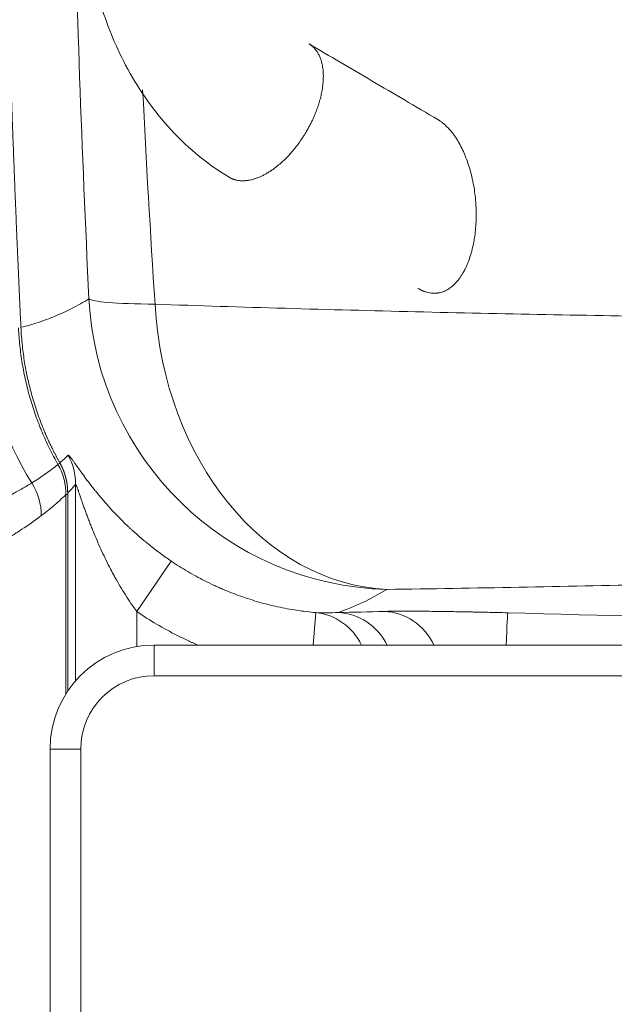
# Model space of a CAD drawing. Header units: millimetres. Extents: x -10 to 594, y 0 to 420.
# Tile 242 of 244: x 183.31 to 188.16, y 268 to 276.05. Entities that reach past the tile are written whole.
import ezdxf

# ---------------------------------------------------------------- set-up
doc = ezdxf.new("R2010")
doc.units = ezdxf.units.MM
doc.layers.add('1', color=7, linetype='Continuous', true_color=0xffffff)

msp = doc.modelspace()

# ---------------------------------------------------------------- linework, layer by layer
at = {"layer": '1', "color": 155, "linetype": 'Continuous', "lineweight": 13}
for p, q in [((183.6358, 272.4221), (183.6198, 272.4131)), ((183.7645, 270.6444), (183.7645, 272.2493)), ((183.6993, 272.1664), (183.6848, 272.1664)), ((183.6848, 270.5366), (183.6848, 272.1664)), ((184.5448, 271.6233), (184.2642, 271.2099)), ((184.2642, 271.2099), (184.2642, 270.9244)), ((185.7273, 271.2016), (185.7035, 270.9366)), ((184.4058, 270.9366), (184.4058, 270.6866)), ((184.4058, 270.9366), (184.4058, 270.6866)), ((199.0826, 270.6866), (184.4058, 270.6866)), ((199.0826, 270.6866), (184.4058, 270.6866)), ((183.8058, 270.0866), (183.5558, 270.0866)), ((183.8058, 270.0866), (183.5558, 270.0866)), ((183.8058, 270.0866), (183.8058, 249.9968)), ((183.8058, 270.0866), (183.8058, 249.9968))]:
    msp.add_line(p, q, dxfattribs=at)
at = {"layer": '1', "color": 155, "linetype": 'Continuous', "lineweight": 18}
for p, q in [((183.6993, 272.1808), (183.6993, 270.5591)), ((184.4058, 270.9366), (199.0826, 270.9366)), ((184.4058, 270.9366), (199.0826, 270.9366)), ((183.5558, 249.9968), (183.5558, 270.0866)), ((183.5558, 249.9968), (183.5558, 270.0866))]:
    msp.add_line(p, q, dxfattribs=at)
msp.add_arc((184.4058, 270.0866), 0.85, 90, 180, dxfattribs=at)
msp.add_arc((184.4058, 270.0866), 0.85, 90, 180, dxfattribs=at)
at = {"layer": '1', "color": 155, "linetype": 'Continuous', "lineweight": 13}
msp.add_arc((184.4058, 270.0866), 0.6, 90, 180, dxfattribs=at)
msp.add_arc((184.4058, 270.0866), 0.6, 90, 180, dxfattribs=at)
for centre, major_axis, ratio, start_param, end_param in [((186.3667, 273.8897), (1.3104, -2.129), 0.998489, 4.211178, 5.706996), ((186.3667, 273.8897), (2.4972, 0.1188), 0.048681, 3.189858, 3.811596), ((186.3667, 273.8897), (-0.0351, 2.4998), 0.783617, 1.627301, 3.093385), ((183.2648, 272.2493), (0.3697, -0.3367), 0.998658, 0.739342, 1.234895), ((185.6827, 270.7037), (-0.0166, -0.4997), 0.939632, 2.086709, 3.081866), ((185.8939, 270.7026), (-0.0112, 0.4999), 0.939665, 5.178499, 6.229338), ((186.2714, 270.712), (-0.0138, 0.4998), 0.939651, 5.15228, 6.224631), ((187.2809, 270.7007), (0.0132, 0.4998), 0.012333, 0.021564, 1.079583)]:
    msp.add_ellipse(centre, major_axis=major_axis, ratio=ratio, start_param=start_param, end_param=end_param, dxfattribs=at)
at = {"layer": '1', "color": 155, "linetype": 'Continuous', "lineweight": 18}
for points, knots in [([(183.142, 281.0162), (183.142, 281.0012), (183.142, 280.9712), (183.1421, 280.9262), (183.1421, 280.8811), (183.1421, 280.8362), (183.1422, 280.7912), (183.1423, 280.7462), (183.1424, 280.7013), (183.1425, 280.6564), (183.1426, 280.6116), (183.1427, 280.5667), (183.1428, 280.5219), (183.143, 280.4771), (183.1431, 280.4323), (183.1433, 280.3876), (183.1435, 280.3429), (183.1437, 280.2982), (183.1439, 280.2535), (183.1441, 280.2089), (183.1443, 280.1642), (183.1446, 280.1196), (183.1448, 280.0751), (183.1451, 280.0305), (183.1454, 279.986), (183.1457, 279.9415), (183.146, 279.897), (183.1463, 279.8526), (183.1466, 279.8081), (183.147, 279.7637), (183.1473, 279.7194), (183.1477, 279.675), (183.1481, 279.6307), (183.1484, 279.5864), (183.1489, 279.5421), (183.1493, 279.4978), (183.1497, 279.4536), (183.1501, 279.4094), (183.1506, 279.3652), (183.151, 279.3211), (183.1515, 279.2769), (183.152, 279.2328), (183.1525, 279.1888), (183.153, 279.1447), (183.1535, 279.1007), (183.1541, 279.0567), (183.1546, 279.0127), (183.1552, 278.9687), (183.1557, 278.9248), (183.1563, 278.8809), (183.1569, 278.837), (183.1575, 278.7931), (183.1581, 278.7493), (183.1588, 278.7055), (183.1594, 278.6617), (183.16, 278.6179), (183.1607, 278.5742), (183.1614, 278.5305), (183.1621, 278.4868), (183.1628, 278.4431), (183.1635, 278.3995), (183.1642, 278.3559), (183.1649, 278.3123), (183.1657, 278.2687), (183.1664, 278.2252), (183.1672, 278.1817), (183.168, 278.1382), (183.1688, 278.0947), (183.1696, 278.0513), (183.1704, 278.0078), (183.1712, 277.9645), (183.172, 277.9211), (183.1729, 277.8777), (183.1737, 277.8344), (183.1746, 277.7911), (183.1755, 277.7479), (183.1764, 277.7046), (183.1773, 277.6614), (183.1782, 277.6182), (183.1791, 277.5751), (183.18, 277.5319), (183.181, 277.4888), (183.1819, 277.4457), (183.1829, 277.4026), (183.1839, 277.3596), (183.1849, 277.3166), (183.1862, 277.2614), (183.1878, 277.1939), (183.1897, 277.1142), (183.1916, 277.0345), (183.1937, 276.9546), (183.1957, 276.8747), (183.1978, 276.7947), (183.1999, 276.7146), (183.2021, 276.6345), (183.2043, 276.5543), (183.2066, 276.474), (183.2089, 276.3936), (183.2112, 276.3131), (183.2136, 276.2326), (183.2161, 276.152), (183.2185, 276.0713), (183.2211, 275.9906), (183.2236, 275.9097), (183.2262, 275.8288), (183.2289, 275.7478), (183.2316, 275.6668), (183.2343, 275.5857), (183.2371, 275.5044), (183.2399, 275.4232), (183.2428, 275.3418), (183.2457, 275.2604), (183.2487, 275.1789), (183.2517, 275.0973), (183.2547, 275.0156), (183.2578, 274.9339), (183.2609, 274.8521), (183.2641, 274.7702), (183.2674, 274.6882), (183.2706, 274.6062), (183.2739, 274.5241), (183.2773, 274.4419), (183.2807, 274.3596), (183.2842, 274.2773), (183.2877, 274.1949), (183.2912, 274.1124), (183.2948, 274.0298), (183.2984, 273.9472), (183.3021, 273.8645), (183.3058, 273.7817), (183.3096, 273.6989), (183.3134, 273.6159), (183.316, 273.5606), (183.3173, 273.5329)], [0, 0, 0, 0, 0.006019, 0.012036, 0.018049, 0.024058, 0.030065, 0.036068, 0.042068, 0.048065, 0.054058, 0.060048, 0.066035, 0.072019, 0.077999, 0.083976, 0.08995, 0.095921, 0.101888, 0.107853, 0.113813, 0.119771, 0.125725, 0.131676, 0.137624, 0.143569, 0.14951, 0.155448, 0.161383, 0.167314, 0.173243, 0.179168, 0.185089, 0.191008, 0.196923, 0.202835, 0.208744, 0.214649, 0.220551, 0.22645, 0.232345, 0.238238, 0.244127, 0.250013, 0.255895, 0.261774, 0.26765, 0.273523, 0.279392, 0.285258, 0.291121, 0.296981, 0.302837, 0.30869, 0.31454, 0.320386, 0.32623, 0.33207, 0.337906, 0.34374, 0.34957, 0.355397, 0.36122, 0.36704, 0.372857, 0.378671, 0.384481, 0.390289, 0.396092, 0.401893, 0.40769, 0.413484, 0.419275, 0.425062, 0.430847, 0.436628, 0.442405, 0.448179, 0.45395, 0.459718, 0.465483, 0.471244, 0.477002, 0.482756, 0.488508, 0.494256, 0.5, 0.510638, 0.521287, 0.531946, 0.542615, 0.553294, 0.563984, 0.574684, 0.585394, 0.596115, 0.606846, 0.617587, 0.628339, 0.639101, 0.649873, 0.660655, 0.671448, 0.682251, 0.693064, 0.703888, 0.714722, 0.725566, 0.73642, 0.747285, 0.75816, 0.769045, 0.779941, 0.790846, 0.801762, 0.812688, 0.823625, 0.834572, 0.845529, 0.856496, 0.867473, 0.878461, 0.889459, 0.900467, 0.911485, 0.922514, 0.933553, 0.944602, 0.955661, 0.96673, 0.97781, 0.9889, 1, 1, 1, 1]), ([(183.8672, 276.6741), (183.8862, 276.5071), (183.9549, 276.1622), (184.1667, 275.642), (184.4474, 275.2322), (184.7474, 274.941), (184.9222, 274.8162), (185.0175, 274.7592)], [0, 0, 0, 0, 0.205278, 0.439336, 0.703002, 0.846054, 1, 1, 1, 1]), ([(183.8672, 276.6741), (183.8862, 276.5071), (183.9549, 276.1622), (184.1667, 275.642), (184.4474, 275.2322), (184.7474, 274.941), (184.9222, 274.8162), (185.0175, 274.7592)], [0, 0, 0, 0, 0.205278, 0.439336, 0.703002, 0.846054, 1, 1, 1, 1]), ([(186.7236, 275.2292), (186.6324, 275.2828), (186.4534, 275.3881), (186.1873, 275.5445), (185.9276, 275.697), (185.7558, 275.7981), (185.6711, 275.8479)], [0, 0, 0, 0, 0.259905, 0.510155, 0.758587, 1, 1, 1, 1]), ([(186.7236, 275.2292), (186.6324, 275.2828), (186.4534, 275.3881), (186.1873, 275.5445), (185.9276, 275.697), (185.7558, 275.7981), (185.6711, 275.8479)], [0, 0, 0, 0, 0.259905, 0.510155, 0.758587, 1, 1, 1, 1]), ([(187.0341, 274.5231), (187.0329, 274.5456), (187.0312, 274.568), (187.0267, 274.6125), (187.0239, 274.6347), (187.0173, 274.6788), (187.0134, 274.7007), (187.0068, 274.7334), (187.0045, 274.7443), (187.0014, 274.7579), (187.0008, 274.7606), (186.9995, 274.766), (186.9975, 274.7741), (186.9955, 274.7821), (186.9887, 274.8088), (186.9827, 274.8298), (186.9697, 274.8709), (186.9627, 274.8911), (186.9514, 274.9208), (186.9476, 274.9306), (186.9395, 274.95), (186.9353, 274.9596), (186.9224, 274.988), (186.9134, 275.0063), (186.8944, 275.0415), (186.8845, 275.0584), (186.8637, 275.0907), (186.8528, 275.1061), (186.84, 275.1226), (186.8386, 275.1245), (186.8357, 275.1281), (186.8314, 275.1334), (186.8212, 275.1456), (186.8124, 275.1555), (186.7943, 275.1745), (186.782, 275.1861), (186.763, 275.202), (186.7566, 275.207), (186.7468, 275.2141), (186.7435, 275.2164), (186.7386, 275.2198), (186.7369, 275.2209), (186.7336, 275.223), (186.7319, 275.2241), (186.7279, 275.2266), (186.7255, 275.2281), (186.7231, 275.2295)], [0, 0, 0, 0, 0.075878, 0.075878, 0.151757, 0.151757, 0.227635, 0.227635, 0.265574, 0.265574, 0.275059, 0.275059, 0.284544, 0.303513, 0.303513, 0.379391, 0.379391, 0.45527, 0.45527, 0.493209, 0.493209, 0.531148, 0.531148, 0.607026, 0.607026, 0.682905, 0.682905, 0.758783, 0.758783, 0.768268, 0.768268, 0.777752, 0.796722, 0.834661, 0.834661, 0.910539, 0.910539, 0.948479, 0.948479, 0.967448, 0.967448, 0.976933, 0.976933, 0.986418, 0.986418, 1, 1, 1, 1]), ([(187.0341, 274.5231), (187.0329, 274.5456), (187.0312, 274.568), (187.0267, 274.6125), (187.0239, 274.6347), (187.0173, 274.6788), (187.0134, 274.7007), (187.0068, 274.7334), (187.0045, 274.7443), (187.0014, 274.7579), (187.0008, 274.7606), (186.9995, 274.766), (186.9975, 274.7741), (186.9955, 274.7821), (186.9887, 274.8088), (186.9827, 274.8298), (186.9697, 274.8709), (186.9627, 274.8911), (186.9514, 274.9208), (186.9476, 274.9306), (186.9395, 274.95), (186.9353, 274.9596), (186.9224, 274.988), (186.9134, 275.0063), (186.8944, 275.0415), (186.8845, 275.0584), (186.8637, 275.0907), (186.8528, 275.1061), (186.84, 275.1226), (186.8386, 275.1245), (186.8357, 275.1281), (186.8314, 275.1334), (186.8212, 275.1456), (186.8124, 275.1555), (186.7943, 275.1745), (186.782, 275.1861), (186.763, 275.202), (186.7566, 275.207), (186.7468, 275.2141), (186.7435, 275.2164), (186.7386, 275.2198), (186.7369, 275.2209), (186.7336, 275.223), (186.7319, 275.2241), (186.7279, 275.2266), (186.7255, 275.2281), (186.7231, 275.2295)], [0, 0, 0, 0, 0.075878, 0.075878, 0.151757, 0.151757, 0.227635, 0.227635, 0.265574, 0.265574, 0.275059, 0.275059, 0.284544, 0.303513, 0.303513, 0.379391, 0.379391, 0.45527, 0.45527, 0.493209, 0.493209, 0.531148, 0.531148, 0.607026, 0.607026, 0.682905, 0.682905, 0.758783, 0.758783, 0.768268, 0.768268, 0.777752, 0.796722, 0.834661, 0.834661, 0.910539, 0.910539, 0.948479, 0.948479, 0.967448, 0.967448, 0.976933, 0.976933, 0.986418, 0.986418, 1, 1, 1, 1]), ([(186.5711, 273.8456), (186.5816, 273.8394), (186.5923, 273.834), (186.6048, 273.8286), (186.6065, 273.8279), (186.61, 273.8265), (186.6151, 273.8245), (186.6202, 273.8227), (186.6304, 273.8194), (186.6373, 273.8175), (186.6577, 273.8127), (186.6714, 273.8109), (186.6918, 273.8102), (186.6986, 273.8103), (186.7087, 273.811), (186.7138, 273.8114), (186.7189, 273.8121), (186.7223, 273.8126), (186.724, 273.8128), (186.7392, 273.8154), (186.7524, 273.8189), (186.7783, 273.8287), (186.7909, 273.8348), (186.8155, 273.8495), (186.8275, 273.858), (186.8407, 273.8691), (186.8422, 273.8704), (186.8451, 273.8729), (186.8494, 273.8767), (186.8594, 273.886), (186.8676, 273.8946), (186.8837, 273.9124), (186.8939, 273.9253), (186.9135, 273.9529), (186.9227, 273.9676), (186.9327, 273.9852), (186.9338, 273.9872), (186.9359, 273.9912), (186.937, 273.9932), (186.9402, 273.9992), (186.9465, 274.0114), (186.9525, 274.0239), (186.964, 274.0494), (186.9711, 274.067), (186.9841, 274.1033), (186.9901, 274.122), (187.001, 274.1605), (187.0059, 274.1802), (187.0114, 274.2056), (187.013, 274.2133), (187.0145, 274.221), (187.0155, 274.2262), (187.016, 274.2288), (187.0184, 274.2418), (187.0201, 274.2522), (187.025, 274.2837), (187.0276, 274.3048), (187.0319, 274.3475), (187.0334, 274.369), (187.0355, 274.4124), (187.036, 274.4343), (187.0359, 274.4674), (187.0357, 274.4785), (187.0353, 274.4952), (187.035, 274.5035), (187.0346, 274.5133), (187.0343, 274.5182), (187.0342, 274.5203), (187.0342, 274.5217), (187.0341, 274.5224), (187.0341, 274.5231)], [0, 0, 0, 0, 0.042298, 0.042298, 0.048949, 0.048949, 0.0556, 0.068901, 0.068901, 0.095504, 0.095504, 0.14871, 0.14871, 0.175313, 0.175313, 0.188614, 0.195265, 0.195265, 0.201915, 0.201915, 0.255121, 0.255121, 0.308327, 0.308327, 0.361532, 0.361532, 0.368183, 0.368183, 0.374834, 0.388135, 0.414738, 0.414738, 0.467944, 0.467944, 0.521149, 0.521149, 0.5278, 0.5278, 0.534451, 0.534451, 0.547752, 0.574355, 0.574355, 0.627561, 0.627561, 0.680766, 0.680766, 0.733972, 0.733972, 0.747273, 0.753924, 0.753924, 0.760575, 0.760575, 0.787177, 0.787177, 0.840383, 0.840383, 0.893589, 0.893589, 0.946794, 0.946794, 0.973397, 0.973397, 0.986699, 0.993349, 0.996675, 0.998337, 0.998337, 1, 1, 1, 1]), ([(186.5711, 273.8456), (186.5816, 273.8394), (186.5923, 273.834), (186.6048, 273.8286), (186.6065, 273.8279), (186.61, 273.8265), (186.6151, 273.8245), (186.6202, 273.8227), (186.6304, 273.8194), (186.6373, 273.8175), (186.6577, 273.8127), (186.6714, 273.8109), (186.6918, 273.8102), (186.6986, 273.8103), (186.7087, 273.811), (186.7138, 273.8114), (186.7189, 273.8121), (186.7223, 273.8126), (186.724, 273.8128), (186.7392, 273.8154), (186.7524, 273.8189), (186.7783, 273.8287), (186.7909, 273.8348), (186.8155, 273.8495), (186.8275, 273.858), (186.8407, 273.8691), (186.8422, 273.8704), (186.8451, 273.8729), (186.8494, 273.8767), (186.8594, 273.886), (186.8676, 273.8946), (186.8837, 273.9124), (186.8939, 273.9253), (186.9135, 273.9529), (186.9227, 273.9676), (186.9327, 273.9852), (186.9338, 273.9872), (186.9359, 273.9912), (186.937, 273.9932), (186.9402, 273.9992), (186.9465, 274.0114), (186.9525, 274.0239), (186.964, 274.0494), (186.9711, 274.067), (186.9841, 274.1033), (186.9901, 274.122), (187.001, 274.1605), (187.0059, 274.1802), (187.0114, 274.2056), (187.013, 274.2133), (187.0145, 274.221), (187.0155, 274.2262), (187.016, 274.2288), (187.0184, 274.2418), (187.0201, 274.2522), (187.025, 274.2837), (187.0276, 274.3048), (187.0319, 274.3475), (187.0334, 274.369), (187.0355, 274.4124), (187.036, 274.4343), (187.0359, 274.4674), (187.0357, 274.4785), (187.0353, 274.4952), (187.035, 274.5035), (187.0346, 274.5133), (187.0343, 274.5182), (187.0342, 274.5203), (187.0342, 274.5217), (187.0341, 274.5224), (187.0341, 274.5231)], [0, 0, 0, 0, 0.042298, 0.042298, 0.048949, 0.048949, 0.0556, 0.068901, 0.068901, 0.095504, 0.095504, 0.14871, 0.14871, 0.175313, 0.175313, 0.188614, 0.195265, 0.195265, 0.201915, 0.201915, 0.255121, 0.255121, 0.308327, 0.308327, 0.361532, 0.361532, 0.368183, 0.368183, 0.374834, 0.388135, 0.414738, 0.414738, 0.467944, 0.467944, 0.521149, 0.521149, 0.5278, 0.5278, 0.534451, 0.534451, 0.547752, 0.574355, 0.574355, 0.627561, 0.627561, 0.680766, 0.680766, 0.733972, 0.733972, 0.747273, 0.753924, 0.753924, 0.760575, 0.760575, 0.787177, 0.787177, 0.840383, 0.840383, 0.893589, 0.893589, 0.946794, 0.946794, 0.973397, 0.973397, 0.986699, 0.993349, 0.996675, 0.998337, 0.998337, 1, 1, 1, 1]), ([(183.3173, 273.5329), (183.3173, 273.5329), (183.3197, 273.482), (183.3272, 273.3854), (183.3429, 273.2702), (183.3576, 273.1869), (183.3691, 273.13), (183.3818, 273.0733), (183.3959, 273.0169), (183.4126, 272.9561), (183.4322, 272.8913), (183.4553, 272.8224), (183.4804, 272.7542), (183.4995, 272.7064), (183.5113, 272.6785), (183.5148, 272.6702), (183.5184, 272.6618), (183.5221, 272.6533), (183.5258, 272.6448), (183.5296, 272.6362), (183.5334, 272.6276), (183.5373, 272.619), (183.5413, 272.6102), (183.5453, 272.6015), (183.5494, 272.5927), (183.5536, 272.5838), (183.5578, 272.5749), (183.5621, 272.5659), (183.5665, 272.5569), (183.5709, 272.5478), (183.5754, 272.5387), (183.58, 272.5295), (183.5847, 272.5203), (183.5894, 272.5111), (183.5942, 272.5018), (183.599, 272.4924), (183.604, 272.483), (183.609, 272.4736), (183.6141, 272.4641), (183.6192, 272.4546), (183.6245, 272.4451), (183.6298, 272.4355), (183.6334, 272.4291), (183.6352, 272.4258)], [0, 0, 0, 0, 0.000004, 0.131573, 0.249978, 0.299925, 0.349898, 0.399897, 0.449921, 0.49997, 0.562393, 0.624869, 0.687399, 0.749981, 0.757718, 0.765519, 0.773382, 0.781309, 0.789298, 0.797351, 0.805467, 0.813646, 0.821889, 0.830194, 0.838563, 0.846995, 0.85549, 0.864048, 0.872669, 0.881354, 0.890102, 0.898912, 0.907786, 0.916723, 0.925724, 0.934787, 0.943914, 0.953104, 0.962357, 0.971673, 0.981052, 0.990494, 1, 1, 1, 1]), ([(183.6352, 272.4258), (183.6356, 272.4251), (183.6363, 272.4237), (183.6375, 272.4217), (183.6386, 272.4196), (183.6398, 272.4175), (183.6409, 272.4154), (183.642, 272.4133), (183.6431, 272.4112), (183.6442, 272.4091), (183.6452, 272.407), (183.6463, 272.4049), (183.6473, 272.4028), (183.6484, 272.4008), (183.6494, 272.3987), (183.6504, 272.3966), (183.6514, 272.3945), (183.6523, 272.3924), (183.6533, 272.3904), (183.6543, 272.3883), (183.6552, 272.3862), (183.6561, 272.3841), (183.657, 272.3821), (183.6579, 272.38), (183.6588, 272.3779), (183.6597, 272.3759), (183.6606, 272.3738), (183.6614, 272.3717), (183.6623, 272.3697), (183.6631, 272.3676), (183.6639, 272.3656), (183.6648, 272.3635), (183.6656, 272.3615), (183.6663, 272.3594), (183.6671, 272.3574), (183.6679, 272.3553), (183.6686, 272.3533), (183.6694, 272.3513), (183.6701, 272.3492), (183.6708, 272.3472), (183.6715, 272.3452), (183.6722, 272.3432), (183.6729, 272.3412), (183.6736, 272.3391), (183.6743, 272.3371), (183.6749, 272.3351), (183.6756, 272.3331), (183.6762, 272.3311), (183.6768, 272.3291), (183.6774, 272.3271), (183.678, 272.3251), (183.6786, 272.3232), (183.6792, 272.3212), (183.6798, 272.3192), (183.6804, 272.3172), (183.6809, 272.3153), (183.6815, 272.3133), (183.682, 272.3113), (183.6825, 272.3094), (183.6832, 272.3068), (183.6841, 272.3035), (183.685, 272.2995), (183.686, 272.2955), (183.6869, 272.2915), (183.6878, 272.2874), (183.6887, 272.2833), (183.6896, 272.2792), (183.6904, 272.275), (183.6912, 272.2708), (183.6919, 272.2666), (183.6926, 272.2624), (183.6933, 272.2581), (183.694, 272.2538), (183.6946, 272.2494), (183.6952, 272.245), (183.6957, 272.2406), (183.6963, 272.2362), (183.6967, 272.2317), (183.6972, 272.2272), (183.6976, 272.2227), (183.6979, 272.2182), (183.6983, 272.2136), (183.6985, 272.209), (183.6988, 272.2044), (183.699, 272.1997), (183.6991, 272.195), (183.6992, 272.1903), (183.6993, 272.1856), (183.6993, 272.1824), (183.6993, 272.1808)], [0, 0, 0, 0, 0.009366, 0.018707, 0.028021, 0.037309, 0.046571, 0.055807, 0.065016, 0.0742, 0.083357, 0.092489, 0.101594, 0.110673, 0.119726, 0.128753, 0.137754, 0.146728, 0.155677, 0.164599, 0.173495, 0.182365, 0.191209, 0.200027, 0.208819, 0.217585, 0.226324, 0.235038, 0.243725, 0.252386, 0.261021, 0.26963, 0.278213, 0.28677, 0.295301, 0.303805, 0.312283, 0.320736, 0.329162, 0.337562, 0.345936, 0.354284, 0.362605, 0.370901, 0.379171, 0.387414, 0.395631, 0.403822, 0.411988, 0.420127, 0.428239, 0.436326, 0.444387, 0.452421, 0.46043, 0.468412, 0.476368, 0.484298, 0.492202, 0.50008, 0.515953, 0.531924, 0.547992, 0.564158, 0.580421, 0.596782, 0.61324, 0.629796, 0.646449, 0.6632, 0.680048, 0.696994, 0.714037, 0.731178, 0.748416, 0.765752, 0.783186, 0.800717, 0.818346, 0.836072, 0.853896, 0.871817, 0.889836, 0.907953, 0.926167, 0.944479, 0.962888, 0.981395, 1, 1, 1, 1]), ([(186.2851, 271.2117), (186.2947, 271.212), (186.3157, 271.2125), (186.34, 271.2128), (186.3659, 271.2131), (186.3797, 271.2132), (186.4017, 271.2134), (186.413, 271.2134), (186.4248, 271.2135), (186.4328, 271.2135), (186.4369, 271.2135), (186.4574, 271.2135), (186.4916, 271.2135), (186.5286, 271.2134), (186.5671, 271.2132), (186.5871, 271.2131), (186.6285, 271.2127), (186.6526, 271.2125), (186.6777, 271.2122), (186.6833, 271.2122), (186.6861, 271.2121), (186.6946, 271.212), (186.7002, 271.212), (186.7174, 271.2118), (186.7289, 271.2116), (186.7639, 271.2112), (186.7878, 271.2109), (186.8366, 271.2101), (186.8615, 271.2097), (186.9124, 271.2089), (186.9384, 271.2084), (186.9682, 271.2078), (186.9716, 271.2078), (186.9782, 271.2077), (186.9883, 271.2075), (186.9983, 271.2073), (187.0184, 271.2069), (187.0319, 271.2066), (187.0724, 271.2057), (187.0996, 271.2052), (187.1545, 271.2039), (187.1821, 271.2033), (187.2377, 271.2019), (187.2658, 271.2012), (187.294, 271.2004)], [0, 0, 0, 0, 0.0625, 0.125, 0.125, 0.1875, 0.1875, 0.21875, 0.234375, 0.234375, 0.25, 0.25, 0.3125, 0.375, 0.375, 0.4375, 0.4375, 0.5, 0.507813, 0.507813, 0.515625, 0.515625, 0.53125, 0.53125, 0.5625, 0.5625, 0.625, 0.625, 0.6875, 0.6875, 0.75, 0.75, 0.757813, 0.757813, 0.765625, 0.78125, 0.78125, 0.8125, 0.8125, 0.875, 0.875, 0.9375, 0.9375, 1, 1, 1, 1])]:
    msp.add_open_spline(points, degree=3, knots=knots, dxfattribs=at)
at = {"layer": '1', "color": 155, "linetype": 'Continuous', "lineweight": 13}
for points, knots in [([(183.8727, 273.7651), (183.8151, 274.9723), (183.7719, 276.1802), (183.7287, 277.9929), (183.7178, 278.5974), (183.7034, 279.8065), (183.6998, 280.4113), (183.6998, 281.0162)], [0, 0, 0, 0, 0.5, 0.5, 0.75, 0.75, 1, 1, 1, 1]), ([(183.3173, 273.5329), (183.3641, 273.5439), (183.4107, 273.557), (183.5038, 273.5874), (183.5502, 273.6046), (183.6428, 273.6433), (183.6889, 273.6648), (183.781, 273.7118), (183.8269, 273.7374), (183.8727, 273.7651)], [0, 0, 0, 0, 0.25, 0.25, 0.5, 0.5, 0.75, 0.75, 1, 1, 1, 1]), ([(184.4129, 273.7211), (184.7673, 273.7092), (185.1218, 273.6981), (185.8309, 273.6777), (186.1854, 273.6683), (187.2492, 273.6426), (187.9585, 273.629), (188.6674, 273.6191)], [0, 0, 0, 0, 0.25, 0.25, 0.5, 0.5, 1, 1, 1, 1]), ([(183.6198, 272.4131), (183.5956, 272.4559), (183.5497, 272.5427), (183.509, 272.632), (183.4852, 272.6886), (183.4805, 272.7), (183.4713, 272.7228), (183.4578, 272.7571), (183.4451, 272.7915), (183.4207, 272.8606), (183.4059, 272.907), (183.379, 273.0004), (183.3549, 273.0943), (183.3362, 273.1895), (183.3204, 273.2853), (183.3139, 273.3335), (183.3036, 273.4305), (183.2998, 273.4793), (183.2975, 273.5284)], [0, 0, 0, 0, 0.125, 0.25, 0.25, 0.28125, 0.28125, 0.3125, 0.375, 0.375, 0.5, 0.5, 0.625, 0.75, 0.75, 0.875, 0.875, 1, 1, 1, 1]), ([(183.7041, 272.4869), (183.7048, 272.4875), (183.7061, 272.4874), (183.708, 272.4861), (183.7088, 272.4855), (183.7093, 272.4851), (183.7106, 272.4839), (183.7116, 272.483), (183.7149, 272.4796), (183.72, 272.4738), (183.7266, 272.4654), (183.7319, 272.4582), (183.7338, 272.4557), (183.7368, 272.4517), (183.7378, 272.4503), (183.7398, 272.4475), (183.7409, 272.4461), (183.7461, 272.4388), (183.7507, 272.4325), (183.7602, 272.419), (183.7653, 272.4118), (183.776, 272.3968), (183.7815, 272.3889), (183.7903, 272.3766), (183.7948, 272.3703), (183.7994, 272.3638), (183.8025, 272.3595), (183.8041, 272.3573), (183.812, 272.3463), (183.8185, 272.3372), (183.832, 272.3187), (183.8389, 272.3092), (183.8532, 272.29), (183.8606, 272.2802), (183.8757, 272.2603), (183.8912, 272.2401), (183.9156, 272.2089), (183.9328, 272.1877), (183.946, 272.1715), (183.9504, 272.1661), (183.9594, 272.1553), (183.9639, 272.1499), (183.9869, 272.1226), (184.0059, 272.1007), (184.0453, 272.0565), (184.0657, 272.0343), (184.1081, 271.9898), (184.13, 271.9675), (184.1641, 271.9339), (184.1756, 271.9227), (184.1933, 271.9058), (184.2022, 271.8974), (184.2113, 271.889), (184.2173, 271.8834), (184.2204, 271.8806), (184.2478, 271.8554), (184.2728, 271.8332), (184.3238, 271.7896), (184.3499, 271.768), (184.4034, 271.7256), (184.4307, 271.7047), (184.4727, 271.6738), (184.4869, 271.6636), (184.5156, 271.6433), (184.5301, 271.6333), (184.5448, 271.6233)], [0, 0, 0, 0, 0.03125, 0.039063, 0.039063, 0.046875, 0.046875, 0.0625, 0.0625, 0.09375, 0.125, 0.125, 0.140625, 0.140625, 0.148438, 0.148438, 0.15625, 0.15625, 0.1875, 0.1875, 0.21875, 0.21875, 0.25, 0.25, 0.265625, 0.273438, 0.273438, 0.28125, 0.28125, 0.3125, 0.3125, 0.34375, 0.34375, 0.375, 0.375, 0.40625, 0.4375, 0.46875, 0.46875, 0.484375, 0.484375, 0.5, 0.5, 0.5625, 0.5625, 0.625, 0.625, 0.6875, 0.6875, 0.71875, 0.71875, 0.734375, 0.742188, 0.742188, 0.75, 0.75, 0.8125, 0.8125, 0.875, 0.875, 0.9375, 0.9375, 0.96875, 0.96875, 1, 1, 1, 1]), ([(183.4063, 272.2614), (183.4419, 272.2834), (183.4775, 272.3066), (183.5309, 272.3443), (183.5487, 272.3573), (183.5843, 272.3844), (183.6021, 272.3984), (183.6198, 272.4131)], [0, 0, 0, 0, 0.5, 0.5, 0.75, 0.75, 1, 1, 1, 1]), ([(183.6848, 272.1664), (183.6848, 272.188), (183.6834, 272.2095), (183.6799, 272.2363), (183.6792, 272.2416), (183.6774, 272.2523), (183.6765, 272.2577), (183.6734, 272.2735), (183.6709, 272.284), (183.6627, 272.3151), (183.656, 272.3353), (183.6399, 272.3749), (183.6305, 272.3942), (183.6198, 272.4131)], [0, 0, 0, 0, 0.25, 0.25, 0.3125, 0.3125, 0.375, 0.375, 0.5, 0.5, 0.75, 0.75, 1, 1, 1, 1]), ([(183.0686, 272.0776), (183.0968, 272.0917), (183.1249, 272.1061), (183.1812, 272.1352), (183.2093, 272.1501), (183.2656, 272.1803), (183.2938, 272.1957), (183.35, 272.2276), (183.3782, 272.2441), (183.4063, 272.2614)], [0, 0, 0, 0, 0.25, 0.25, 0.5, 0.5, 0.75, 0.75, 1, 1, 1, 1]), ([(184.2642, 271.2099), (184.2478, 271.2322), (184.2319, 271.2547), (184.2009, 271.3), (184.1859, 271.3229), (184.1566, 271.369), (184.1424, 271.3922), (184.1146, 271.4389), (184.1011, 271.4625), (184.0814, 271.498), (184.0749, 271.5099), (184.0621, 271.5337), (184.0558, 271.5457), (184.0371, 271.5815), (184.025, 271.6054), (184.0016, 271.6532), (183.9902, 271.6772), (183.968, 271.7251), (183.9573, 271.749), (183.9364, 271.797), (183.9262, 271.8209), (183.9138, 271.8508), (183.9114, 271.8568), (183.9065, 271.8687), (183.9041, 271.8747), (183.8969, 271.8925), (183.8922, 271.9044), (183.8829, 271.9281), (183.8784, 271.9399), (183.8694, 271.9633), (183.865, 271.975), (183.8563, 271.9982), (183.8521, 272.0098), (183.8437, 272.0328), (183.8396, 272.0442), (183.8315, 272.0668), (183.8275, 272.078), (183.8217, 272.0947), (183.8197, 272.1002), (183.8159, 272.1111), (183.814, 272.1166), (183.8085, 272.1326), (183.8049, 272.1431), (183.7996, 272.1584), (183.7979, 272.1634), (183.7945, 272.1732), (183.7929, 272.178), (183.7896, 272.1875), (183.788, 272.1921), (183.7857, 272.1988), (183.7849, 272.201), (183.7838, 272.2043), (183.7834, 272.2053), (183.7826, 272.2075), (183.7823, 272.2085), (183.7804, 272.2137), (183.779, 272.2176), (183.7763, 272.225), (183.775, 272.2285), (183.7735, 272.2324), (183.7732, 272.2332), (183.7726, 272.2347), (183.7723, 272.2354), (183.7715, 272.2376), (183.771, 272.2389), (183.7694, 272.2425), (183.7685, 272.2446), (183.7673, 272.2469), (183.7669, 272.2476), (183.7663, 272.2486), (183.7654, 272.2498), (183.7648, 272.2498), (183.7645, 272.2493)], [0, 0, 0, 0, 0.0625, 0.0625, 0.125, 0.125, 0.1875, 0.1875, 0.25, 0.25, 0.28125, 0.28125, 0.3125, 0.3125, 0.375, 0.375, 0.4375, 0.4375, 0.5, 0.5, 0.5625, 0.5625, 0.578125, 0.578125, 0.59375, 0.59375, 0.625, 0.625, 0.65625, 0.65625, 0.6875, 0.6875, 0.71875, 0.71875, 0.75, 0.75, 0.78125, 0.78125, 0.796875, 0.796875, 0.8125, 0.8125, 0.84375, 0.84375, 0.859375, 0.859375, 0.875, 0.875, 0.890625, 0.890625, 0.898437, 0.898437, 0.902344, 0.902344, 0.90625, 0.90625, 0.921875, 0.921875, 0.9375, 0.9375, 0.941406, 0.941406, 0.945312, 0.945312, 0.953125, 0.953125, 0.96875, 0.96875, 0.976562, 0.976562, 0.984375, 1, 1, 1, 1]), ([(183.6848, 272.1664), (183.6513, 272.1335), (183.6179, 272.103), (183.551, 272.0459), (183.5175, 272.0193), (183.4841, 271.994)], [0, 0, 0, 0, 0.5, 0.5, 1, 1, 1, 1]), ([(183.4841, 271.994), (183.4311, 271.9541), (183.3782, 271.9176), (183.2988, 271.8649), (183.2724, 271.8477), (183.2194, 271.8138), (183.193, 271.7971), (183.1665, 271.7807)], [0, 0, 0, 0, 0.5, 0.5, 0.75, 0.75, 1, 1, 1, 1]), ([(184.5448, 271.6233), (184.5889, 271.5934), (184.6787, 271.5366), (184.7718, 271.4856), (184.8429, 271.4496), (184.8727, 271.4351), (184.9029, 271.4212), (184.9151, 271.4156), (184.9211, 271.4129), (184.9393, 271.4047), (184.9515, 271.3994), (185.0125, 271.3733), (185.0617, 271.354), (185.161, 271.3187), (185.2611, 271.2866), (185.3629, 271.2609), (185.4656, 271.2385), (185.5173, 271.2288), (185.6217, 271.2128), (185.6743, 271.2063), (185.7273, 271.2016)], [0, 0, 0, 0, 0.125, 0.25, 0.25, 0.3125, 0.328125, 0.328125, 0.34375, 0.34375, 0.375, 0.375, 0.5, 0.5, 0.625, 0.75, 0.75, 0.875, 0.875, 1, 1, 1, 1]), ([(190.6163, 271.4919), (189.8995, 271.4685), (189.1817, 271.4485), (188.1043, 271.4234), (187.7451, 271.4159), (187.0263, 271.4025), (186.6669, 271.3966), (186.3073, 271.3915)], [0, 0, 0, 0, 0.5, 0.5, 0.75, 0.75, 1, 1, 1, 1]), ([(186.3073, 271.3915), (186.2413, 271.3519), (186.175, 271.3163), (186.0419, 271.2532), (185.975, 271.2257), (185.908, 271.2023)], [0, 0, 0, 0, 0.5, 0.5, 1, 1, 1, 1]), ([(184.7672, 270.9347), (184.767, 270.9348), (184.7669, 270.9349), (184.752, 270.9412), (184.7374, 270.9476), (184.7156, 270.9574), (184.7083, 270.9607), (184.6938, 270.9673), (184.6576, 270.9841), (184.6217, 271.0015), (184.5365, 271.0447), (184.4248, 271.1058), (184.3171, 271.174), (184.2642, 271.2099)], [0, 0, 0, 0, 0.001082, 0.001082, 0.084325, 0.084325, 0.125947, 0.125947, 0.167568, 0.334055, 0.334055, 0.667027, 1, 1, 1, 1])]:
    msp.add_open_spline(points, degree=3, knots=knots, dxfattribs=at)
at = {"layer": '1', "color": 155, "linetype": 'Continuous', "lineweight": 18}
msp.add_rational_spline([(185.6742, 275.846), (185.766, 275.7883), (185.8233, 275.6559), (185.7907, 275.4615), (185.7312, 275.3033)], [1.00630587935, 0.993242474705, 0.981284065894, 1.01661171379, 1.01661171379], degree=4, dxfattribs=at)
msp.add_rational_spline([(185.6742, 275.846), (185.766, 275.7883), (185.8233, 275.6559), (185.7907, 275.4615), (185.7312, 275.3033)], [1.00630587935, 0.993242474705, 0.981284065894, 1.01661171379, 1.01661171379], degree=4, dxfattribs=at)
at = {"layer": '1', "color": 155, "linetype": 'Continuous', "lineweight": 13}
for points in [[(184.3117, 275.4725), (184.3408, 274.8885), (184.3745, 274.3047), (184.4129, 273.7211)], [(183.0214, 273.4868), (183.0408, 273.0542), (183.1749, 272.6273), (183.4063, 272.2614)], [(183.6379, 272.4282), (183.66, 272.4468), (183.6821, 272.4664), (183.7041, 272.4869)], [(183.6379, 272.4282), (183.637, 272.4274), (183.6361, 272.4266), (183.6352, 272.4258)], [(183.4063, 272.2614), (183.4567, 272.182), (183.484, 272.0881), (183.4841, 271.994)], [(183.6993, 272.1808), (183.7211, 272.2026), (183.7428, 272.2254), (183.7645, 272.2493)], [(185.7273, 271.2016), (185.7875, 271.2002), (185.8478, 271.2004), (185.908, 271.2023)], [(185.908, 271.2023), (186.0337, 271.2051), (186.1594, 271.2083), (186.2851, 271.2117)], [(187.294, 271.2004), (188.8451, 271.1594), (190.3962, 271.1212), (191.9474, 271.0857)]]:
    msp.add_open_spline(points, degree=3, dxfattribs=at)
at = {"layer": '1', "color": 155, "linetype": 'Continuous', "lineweight": 18}
msp.add_rational_spline([(185.7312, 275.3033), (185.6549, 275.1005), (185.4852, 274.8311), (185.2655, 274.7296), (185.0993, 274.7296), (185.07, 274.7341), (185.0423, 274.744), (185.0171, 274.7594)], [1.01661171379, 1.01661171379, 0.958470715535, 1.01661171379, 1.01661171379, 1.01389280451, 1.01021887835, 1.00659094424], degree=4, knots=[0, 0, 0, 0, 0, 0.822199, 0.822199, 0.822199, 1, 1, 1, 1, 1], dxfattribs=at)
msp.add_rational_spline([(185.7312, 275.3033), (185.6549, 275.1005), (185.4852, 274.8311), (185.2655, 274.7296), (185.0993, 274.7296), (185.07, 274.7341), (185.0423, 274.744), (185.0171, 274.7594)], [1.01661171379, 1.01661171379, 0.958470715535, 1.01661171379, 1.01661171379, 1.01389280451, 1.01021887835, 1.00659094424], degree=4, knots=[0, 0, 0, 0, 0, 0.822199, 0.822199, 0.822199, 1, 1, 1, 1, 1], dxfattribs=at)
msp.add_open_spline([(186.5605, 273.8518), (186.5717, 273.8452), (186.583, 273.8386), (186.5942, 273.832)], degree=3, dxfattribs=at)

doc.saveas('drawing.dxf')
